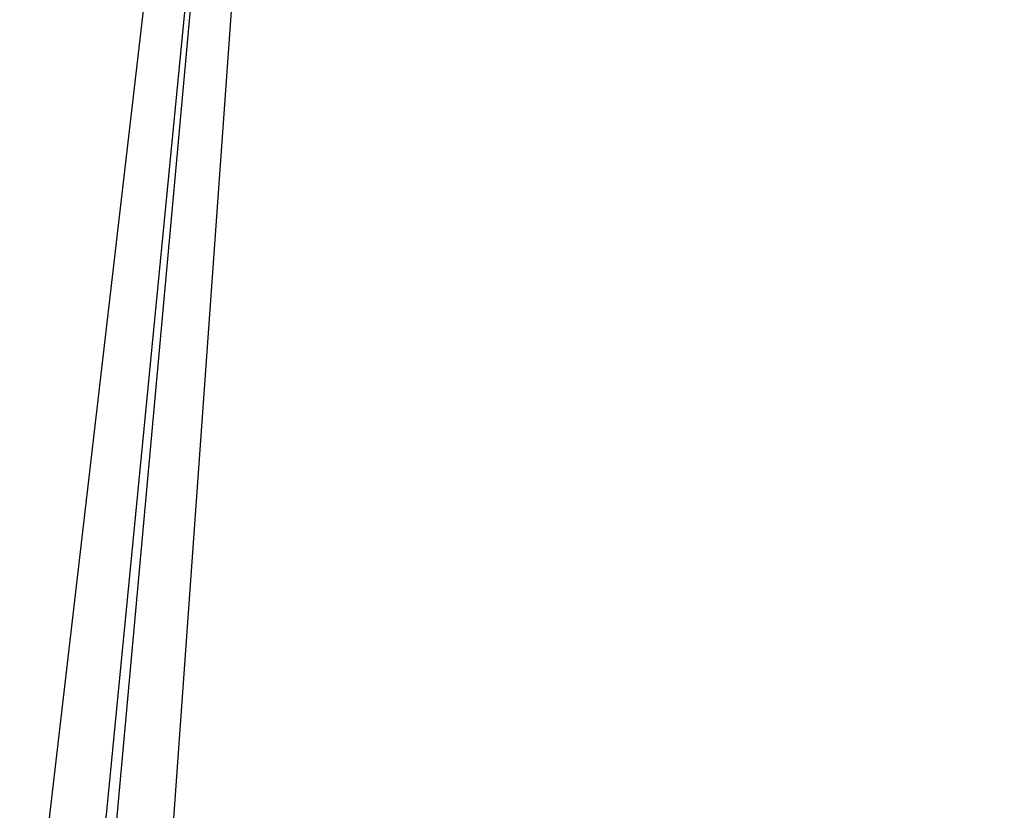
# Model space of a CAD drawing. Header units: feet. Extents: x -79 to 198, y -22 to 181.
# Tile 110 of 256: x 55.893 to 56.087, y 16.469 to 16.624. Entities that reach past the tile are written whole.
import ezdxf

# ---------------------------------------------------------------- set-up
doc = ezdxf.new("R2010")
doc.units = ezdxf.units.FT
doc.layers.add('A-LINEA', color=7, linetype='CONTINUOUS')

msp = doc.modelspace()

# ---------------------------------------------------------------- linework, layer by layer
at = {"layer": 'A-LINEA'}
for points in [[(56.24, 16.9644), (55.96, 16.9911), (55.8933, 16.4178), (56.1733, 16.3778), (56.24, 16.9644)], [(56.24, 16.9644), (55.96, 16.9911), (55.8933, 16.4178), (56.1733, 16.3778), (56.24, 16.9644)], [(55.96, 16.9911), (56.2533, 16.9644), (56.2, 16.3911), (55.9067, 16.4044), (55.96, 16.9911)], [(55.96, 16.9911), (56.2533, 16.9644), (56.2, 16.3911), (55.9067, 16.4044), (55.96, 16.9911)], [(56.24, 16.9511), (55.96, 16.9778), (55.9067, 16.4311), (56.1733, 16.3911), (56.24, 16.9511)], [(56.24, 16.9511), (55.96, 16.9778), (55.9067, 16.4311), (56.1733, 16.3911), (56.24, 16.9511)], [(55.96, 16.9778), (56.24, 16.9511), (56.1867, 16.3911), (55.92, 16.4178), (55.96, 16.9778)], [(55.96, 16.9778), (56.24, 16.9511), (56.1867, 16.3911), (55.92, 16.4178), (55.96, 16.9778)]]:
    msp.add_lwpolyline(points, dxfattribs=at)

doc.saveas('drawing.dxf')
